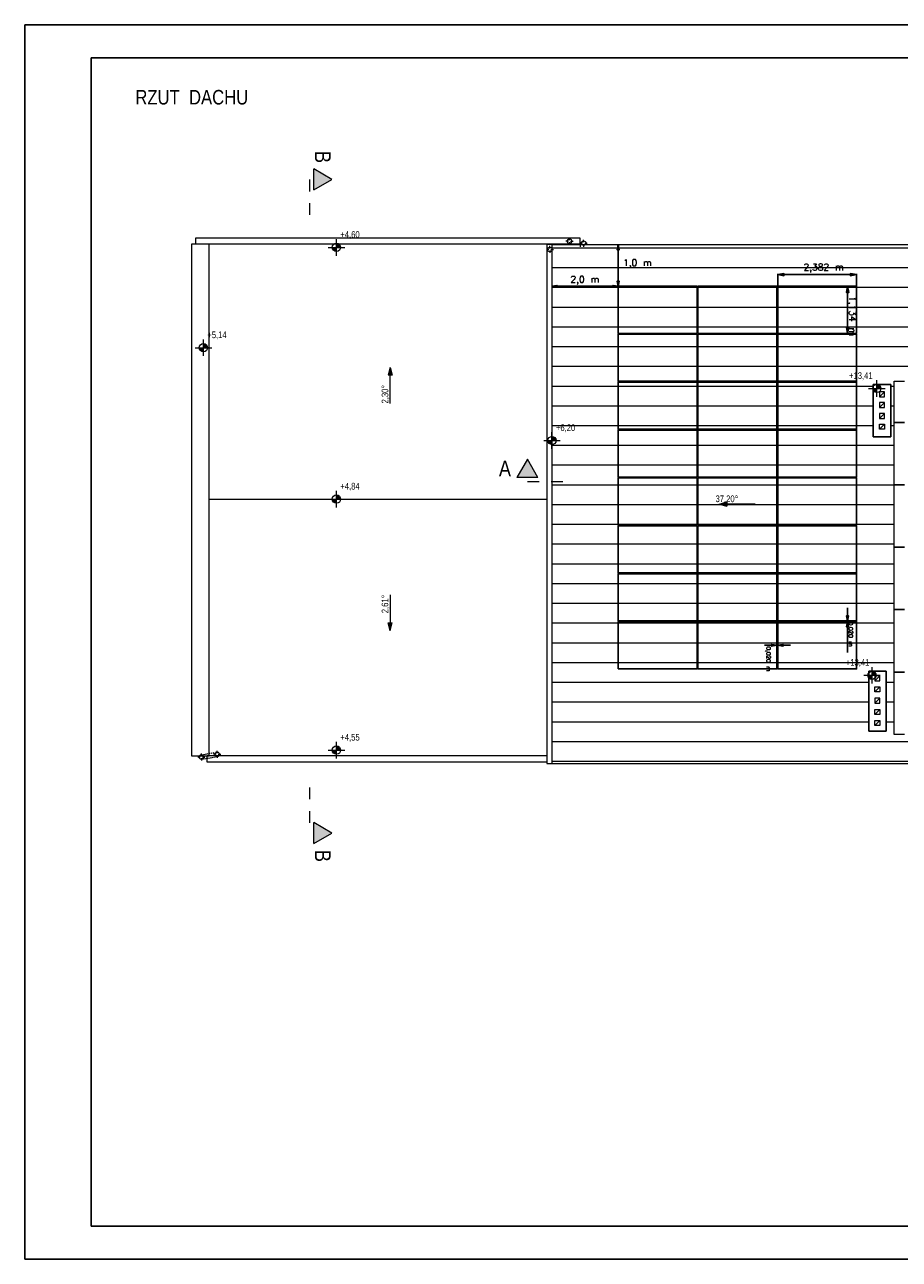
# Model space of a CAD drawing. Extents: x -543332 to -323966, y -9028 to 137422.
# Tile 192 of 250: x -510743 to -489696, y 106497 to 136197. Entities that reach past the tile are written whole.
import ezdxf

# ---------------------------------------------------------------- set-up
doc = ezdxf.new("R2010")
doc.units = 0
doc.header["$MEASUREMENT"] = 0
doc.linetypes.add('Dashed', pattern=[564.444447, 282.222223, -282.222223])
doc.linetypes.add('Hidden Line', pattern=[50, 25, -25])
for name, color, linetype in [('$ IE Tabela', 7, 'Continuous'), ('DIMENSIONS', 8, 'Continuous'), ('INWENT DACH', 8, 'Continuous'), ('INWENT RZĘDNE', 8, 'Continuous'), ('MODULES', 8, 'Continuous')]:
    doc.layers.add(name, color=color, linetype=linetype)
for name, color, linetype, lineweight in [('0_Nr_Pióra__21', 8, 'Continuous', 9), ('Arch dachowki_Nr_Pióra__21', 8, 'Continuous', 9), ('Arch opisy_Nr_Pióra__21', 8, 'Continuous', 9), ('Arch wyposazenie_Nr_Pióra__21', 8, 'Continuous', 9), ('INWENT DACH_Nr_Pióra__2', 8, 'Continuous', 13), ('INWENT DACH_Nr_Pióra__21', 8, 'Continuous', 9), ('INWENT OPISY_Nr_Pióra__21', 8, 'Continuous', 9), ('INWENT OPISY_Nr_Pióra__41', 8, 'Continuous', 15), ('INWENT RURY SPUSTOWE_Nr_Pióra__2', 8, 'Continuous', 13), ('INWENT RURY SPUSTOWE_Nr_Pióra__21', 8, 'Continuous', 9), ('INWENT RZĘDNE_Nr_Pióra__21', 8, 'Continuous', 9), ('INWENT.ŚCIANY_Nr_Pióra__1', 8, 'Continuous', 25), ('INWENT.ŚCIANY_Nr_Pióra__2', 8, 'Continuous', 13), ('Istniejące kominy_Nr_Pióra__21', 8, 'Continuous', 9)]:
    doc.layers.add(name, color=color, linetype=linetype, lineweight=lineweight)
doc.styles.add('GENERATED_STYLE_3', font='ARIALN.TTF')
doc.styles.add('GENERATED_STYLE_6', font='ARIALN.TTF')
doc.styles.add('GENERATED_STYLE_7', font='ARIALN.TTF')
doc.styles.get("Standard").update_dxf_attribs({"font": 'txt', "bigfont": 'BIGFONT.SHX'})

# ---------------------------------------------------------------- blocks, each defined once
blk = doc.blocks.new('Linia_21', base_point=(-484569, 143898))
at = {"layer": 'INWENT DACH_Nr_Pióra__21', "linetype": 'Continuous'}
blk.add_hatch(color=256, dxfattribs=at).paths.add_polyline_path([(-485436, 143898), (-485250, 143948), (-485250, 143848)], flags=0)
at = {"layer": 'INWENT DACH_Nr_Pióra__2', "linetype": 'Continuous'}
blk.add_line((-484569, 143898), (-485250, 143898), dxfattribs=at)
at = {"layer": 'INWENT DACH_Nr_Pióra__21', "linetype": 'Continuous'}
for p, q in [((-485436, 143898), (-485250, 143948)), ((-485436, 143898), (-485250, 143848)), ((-485250, 143948), (-485250, 143848))]:
    blk.add_line(p, q, dxfattribs=at)
blk = doc.blocks.new('Linia_23', base_point=(-493353, 146318))
at = {"layer": 'INWENT DACH_Nr_Pióra__21', "linetype": 'Continuous'}
blk.add_hatch(color=256, dxfattribs=at).paths.add_polyline_path([(-493353, 147185), (-493303, 146998), (-493403, 146998)], flags=0)
at = {"layer": 'INWENT DACH_Nr_Pióra__2', "linetype": 'Continuous'}
blk.add_line((-493353, 146318), (-493353, 146998), dxfattribs=at)
at = {"layer": 'INWENT DACH_Nr_Pióra__21', "linetype": 'Continuous'}
for p, q in [((-493353, 147185), (-493403, 146998)), ((-493353, 147185), (-493303, 146998)), ((-493303, 146998), (-493403, 146998))]:
    blk.add_line(p, q, dxfattribs=at)
blk = doc.blocks.new('Linia_24', base_point=(-493353, 141718))
at = {"layer": 'INWENT DACH_Nr_Pióra__21', "linetype": 'Continuous'}
blk.add_hatch(color=256, dxfattribs=at).paths.add_polyline_path([(-493353, 140850), (-493403, 141037), (-493303, 141037)], flags=0)
at = {"layer": 'INWENT DACH_Nr_Pióra__2', "linetype": 'Continuous'}
blk.add_line((-493353, 141718), (-493353, 141037), dxfattribs=at)
at = {"layer": 'INWENT DACH_Nr_Pióra__21', "linetype": 'Continuous'}
for p, q in [((-493353, 140850), (-493403, 141037)), ((-493403, 141037), (-493303, 141037)), ((-493353, 140850), (-493303, 141037))]:
    blk.add_line(p, q, dxfattribs=at)
blk = doc.blocks.new('Koty wysokościowe_59', base_point=(-489460, 145426))
at = {"layer": 'INWENT RZĘDNE_Nr_Pióra__21', "linetype": 'Continuous'}
for points in [[(-489460, 145426), (-489560, 145426), (-489553, 145388), (-489531, 145355), (-489499, 145334), (-489460, 145326)], [(-489460, 145426), (-489360, 145426), (-489368, 145464), (-489390, 145497), (-489422, 145519), (-489460, 145526)]]:
    blk.add_hatch(color=256, dxfattribs=at).paths.add_polyline_path(points, flags=0)
for p, q in [((-489460, 145226), (-489460, 145626)), ((-489660, 145426), (-489260, 145426))]:
    blk.add_line(p, q, dxfattribs=at)
blk.add_circle((-489460, 145426), 100, dxfattribs=at)
at = {"layer": 'INWENT RZĘDNE_Nr_Pióra__21', "insert": (-489365, 145626), "char_height": 160, "attachment_point": 7, "style": 'GENERATED_STYLE_3'}
blk.add_mtext('{+6,20}', dxfattribs=at)
blk = doc.blocks.new('Koty wysokościowe_61', base_point=(-481643, 146678))
at = {"layer": 'INWENT RZĘDNE_Nr_Pióra__21', "linetype": 'Continuous'}
for points in [[(-481643, 146678), (-481543, 146678), (-481551, 146716), (-481572, 146748), (-481605, 146770), (-481643, 146778)], [(-481643, 146678), (-481743, 146678), (-481736, 146639), (-481714, 146607), (-481681, 146585), (-481643, 146578)]]:
    blk.add_hatch(color=256, dxfattribs=at).paths.add_polyline_path(points, flags=0)
for p, q in [((-481643, 146478), (-481643, 146878)), ((-481843, 146678), (-481443, 146678))]:
    blk.add_line(p, q, dxfattribs=at)
blk.add_circle((-481643, 146678), 100, dxfattribs=at)
at = {"layer": 'INWENT RZĘDNE_Nr_Pióra__21', "insert": (-482311, 146878), "char_height": 160, "attachment_point": 7, "style": 'GENERATED_STYLE_3'}
blk.add_mtext('{+13,41}', dxfattribs=at)
blk = doc.blocks.new('Koty wysokościowe_64', base_point=(-481759, 139778))
at = {"layer": 'INWENT RZĘDNE_Nr_Pióra__21', "linetype": 'Continuous'}
for points in [[(-481759, 139778), (-481859, 139778), (-481852, 139739), (-481830, 139707), (-481798, 139685), (-481759, 139678)], [(-481759, 139778), (-481659, 139778), (-481667, 139816), (-481689, 139848), (-481721, 139870), (-481759, 139878)]]:
    blk.add_hatch(color=256, dxfattribs=at).paths.add_polyline_path(points, flags=0)
for p, q in [((-481759, 139578), (-481759, 139978)), ((-481959, 139778), (-481559, 139778))]:
    blk.add_line(p, q, dxfattribs=at)
blk.add_circle((-481759, 139778), 100, dxfattribs=at)
at = {"layer": 'INWENT RZĘDNE_Nr_Pióra__21', "insert": (-482389, 139978), "char_height": 160, "attachment_point": 7, "style": 'GENERATED_STYLE_3'}
blk.add_mtext('{+13,41}', dxfattribs=at)
blk = doc.blocks.new('Koty wysokościowe_65', base_point=(-494647, 137978))
at = {"layer": 'INWENT RZĘDNE_Nr_Pióra__21', "linetype": 'Continuous'}
for points in [[(-494647, 137978), (-494747, 137978), (-494739, 137939), (-494718, 137907), (-494685, 137885), (-494647, 137878)], [(-494647, 137978), (-494547, 137978), (-494555, 138016), (-494576, 138048), (-494609, 138070), (-494647, 138078)]]:
    blk.add_hatch(color=256, dxfattribs=at).paths.add_polyline_path(points, flags=0)
for p, q in [((-494647, 137778), (-494647, 138178)), ((-494847, 137978), (-494447, 137978))]:
    blk.add_line(p, q, dxfattribs=at)
blk.add_circle((-494647, 137978), 100, dxfattribs=at)
at = {"layer": 'INWENT RZĘDNE_Nr_Pióra__21', "insert": (-494552, 138178), "char_height": 160, "attachment_point": 7, "style": 'GENERATED_STYLE_3'}
blk.add_mtext('{+4,55}', dxfattribs=at)
blk = doc.blocks.new('Koty wysokościowe_66', base_point=(-494647, 144018))
at = {"layer": 'INWENT RZĘDNE_Nr_Pióra__21', "linetype": 'Continuous'}
for points in [[(-494647, 144018), (-494547, 144018), (-494555, 144056), (-494576, 144088), (-494609, 144110), (-494647, 144118)], [(-494647, 144018), (-494747, 144018), (-494739, 143979), (-494718, 143947), (-494685, 143925), (-494647, 143918)]]:
    blk.add_hatch(color=256, dxfattribs=at).paths.add_polyline_path(points, flags=0)
for p, q in [((-494647, 143818), (-494647, 144218)), ((-494847, 144018), (-494447, 144018))]:
    blk.add_line(p, q, dxfattribs=at)
blk.add_circle((-494647, 144018), 100, dxfattribs=at)
at = {"layer": 'INWENT RZĘDNE_Nr_Pióra__21', "insert": (-494552, 144218), "char_height": 160, "attachment_point": 7, "style": 'GENERATED_STYLE_3'}
blk.add_mtext('{+4,84}', dxfattribs=at)
blk = doc.blocks.new('Koty wysokościowe_67', base_point=(-494647, 150073))
at = {"layer": 'INWENT RZĘDNE_Nr_Pióra__21', "linetype": 'Continuous'}
for points in [[(-494647, 150073), (-494747, 150073), (-494739, 150034), (-494718, 150002), (-494685, 149980), (-494647, 149973)], [(-494647, 150073), (-494547, 150073), (-494555, 150111), (-494576, 150143), (-494609, 150165), (-494647, 150173)]]:
    blk.add_hatch(color=256, dxfattribs=at).paths.add_polyline_path(points, flags=0)
for p, q in [((-494847, 150073), (-494447, 150073)), ((-494647, 149873), (-494647, 150273))]:
    blk.add_line(p, q, dxfattribs=at)
blk.add_circle((-494647, 150073), 100, dxfattribs=at)
at = {"layer": 'INWENT RZĘDNE_Nr_Pióra__21', "insert": (-494552, 150273), "char_height": 160, "attachment_point": 7, "style": 'GENERATED_STYLE_3'}
blk.add_mtext('{+4,60}', dxfattribs=at)
blk = doc.blocks.new('Koty wysokościowe_68', base_point=(-497848, 147660))
at = {"layer": 'INWENT RZĘDNE_Nr_Pióra__21', "linetype": 'Continuous'}
for points in [[(-497848, 147660), (-497948, 147660), (-497940, 147622), (-497919, 147589), (-497886, 147568), (-497848, 147560)], [(-497848, 147660), (-497748, 147660), (-497756, 147698), (-497777, 147731), (-497810, 147752), (-497848, 147760)]]:
    blk.add_hatch(color=256, dxfattribs=at).paths.add_polyline_path(points, flags=0)
for p, q in [((-498048, 147660), (-497648, 147660)), ((-497848, 147460), (-497848, 147860))]:
    blk.add_line(p, q, dxfattribs=at)
blk.add_circle((-497848, 147660), 100, dxfattribs=at)
at = {"layer": 'INWENT RZĘDNE_Nr_Pióra__21', "insert": (-497753, 147860), "char_height": 160, "attachment_point": 7, "style": 'GENERATED_STYLE_3'}
blk.add_mtext('{+5,14}', dxfattribs=at)
blk = doc.blocks.new('a3eee')
at = {"layer": '$ IE Tabela'}
for p, q in [((19730.8, 4176.8), (19730.8, 1206.8)), ((23930.8, 4176.8), (19730.8, 4176.8)), ((19890.8, 4096.8), (19890.8, 1286.8)), ((23840.8, 4096.8), (19890.8, 4096.8)), ((19890.8, 1286.8), (23840.8, 1286.8)), ((19730.8, 1206.8), (23930.8, 1206.8))]:
    blk.add_line(p, q, dxfattribs=at)

msp = doc.modelspace()

# ---------------------------------------------------------------- hatches: boundary and pattern name
at = {"layer": 'INWENT OPISY_Nr_Pióra__21', "linetype": 'Continuous'}
for points in [[(-503351, 132470), (-503787, 132226), (-503787, 132726)], [(-498642, 125741), (-498398, 125305), (-498898, 125305)], [(-503351, 116745), (-503787, 116501), (-503787, 117001)]]:
    msp.add_hatch(color=256, dxfattribs=at).paths.add_polyline_path(points, flags=0)

# ---------------------------------------------------------------- linework, layer by layer
at = {"layer": 'Arch dachowki_Nr_Pióra__21', "linetype": 'Continuous'}
for p, q in [((-498054, 130830), (-489079, 130830)), ((-498054, 130355), (-489079, 130355)), ((-498054, 129880), (-489079, 129880)), ((-498054, 129405), (-489079, 129405)), ((-498054, 128930), (-489079, 128930)), ((-498054, 128455), (-489079, 128455)), ((-498054, 127980), (-489079, 127980)), ((-498054, 127505), (-490322, 127505)), ((-489902, 127505), (-489821, 127505)), ((-498054, 127030), (-490322, 127030)), ((-489902, 127030), (-489821, 127030)), ((-498054, 126555), (-490322, 126555)), ((-489902, 126555), (-489821, 126555)), ((-498054, 126080), (-489821, 126080)), ((-498054, 125605), (-489821, 125605)), ((-498054, 125130), (-489821, 125130)), ((-498054, 124655), (-489821, 124655)), ((-498054, 124180), (-489821, 124180)), ((-498054, 123705), (-489821, 123705)), ((-498054, 123230), (-489821, 123230)), ((-498054, 122755), (-489821, 122755)), ((-498054, 122280), (-489821, 122280)), ((-498054, 121805), (-489821, 121805)), ((-498054, 121330), (-489821, 121330)), ((-498054, 120855), (-489821, 120855)), ((-498054, 120380), (-490432, 120380)), ((-490012, 120380), (-489821, 120380)), ((-498054, 119905), (-490432, 119905)), ((-490012, 119905), (-489821, 119905)), ((-498054, 119430), (-490432, 119430)), ((-490012, 119430), (-489821, 119430)), ((-498054, 118955), (-489079, 118955)), ((-498054, 118480), (-489079, 118480))]:
    msp.add_line(p, q, dxfattribs=at)
at = {"layer": 'Arch wyposazenie_Nr_Pióra__21', "linetype": 'Continuous'}
for p, q in [((-489821, 127625), (-489571, 127625)), ((-489821, 126625), (-489821, 127625)), ((-489821, 126625), (-489571, 126625)), ((-489821, 125125), (-489821, 126625)), ((-489571, 126625), (-489821, 126625)), ((-489821, 125125), (-489571, 125125)), ((-489821, 123625), (-489821, 125125)), ((-489571, 125125), (-489821, 125125)), ((-489571, 123625), (-489821, 123625)), ((-489821, 123625), (-489571, 123625)), ((-489821, 122125), (-489821, 123625)), ((-489821, 120625), (-489821, 122125)), ((-489821, 122125), (-489571, 122125)), ((-489571, 122125), (-489821, 122125)), ((-489571, 120625), (-489821, 120625)), ((-489821, 119125), (-489821, 120625)), ((-489821, 120625), (-489571, 120625)), ((-489571, 119125), (-489821, 119125))]:
    msp.add_line(p, q, dxfattribs=at)
at = {"layer": 'DIMENSIONS', "color": 18, "true_color": 0x000000}
for points in [[(-496463, 130905), (-496441, 130780), (-496485, 130780), (-496463, 130905)], [(-496463, 130905), (-496463, 129904)], [(-498056, 129904), (-497931, 129926), (-497931, 129882), (-498056, 129904)], [(-496055, 129904), (-498056, 129904)], [(-496463, 129904), (-496588, 129882), (-496588, 129926), (-496463, 129904)], [(-496463, 129904), (-496485, 130029), (-496441, 130029), (-496463, 129904)], [(-490943, 122166), (-490943, 121097)], [(-490943, 121854), (-490965, 121978), (-490921, 121978), (-490943, 121854)], [(-490943, 121834), (-490921, 121709), (-490965, 121709), (-490943, 121834)], [(-492311, 121267), (-492942, 121267)], [(-492643, 121267), (-492768, 121245), (-492768, 121289), (-492643, 121267)], [(-492623, 121267), (-492498, 121289), (-492498, 121245), (-492623, 121267)]]:
    msp.add_lwpolyline(points, dxfattribs=at)
at = {"layer": 'DIMENSIONS', "color": 0}
for points in [[(-492623, 130184), (-492473, 130210), (-492473, 130157), (-492623, 130184)], [(-492623, 129904), (-492623, 130204)], [(-492623, 130184), (-490723, 130184)], [(-490723, 130184), (-490873, 130157), (-490873, 130210), (-490723, 130184)], [(-490723, 129904), (-490723, 130204)], [(-490939, 129904), (-490912, 129754), (-490965, 129754), (-490939, 129904)], [(-490939, 129904), (-490939, 128771)], [(-490939, 128771), (-490965, 128921), (-490912, 128921), (-490939, 128771)]]:
    msp.add_lwpolyline(points, dxfattribs=at)
at = {"layer": 'INWENT DACH_Nr_Pióra__2', "linetype": 'Continuous'}
for p, q in [((-497377, 130915), (-506632, 130915)), ((-497377, 130915), (-497377, 130855)), ((-506302, 124785), (-498180, 124785)), ((-498180, 118605), (-506352, 118605))]:
    msp.add_line(p, q, dxfattribs=at)
at = {"layer": 'INWENT DACH_Nr_Pióra__21', "linetype": 'Continuous'}
for p, q in [((-497657, 130990), (-497717, 130990)), ((-497632, 131015), (-497632, 131075)), ((-497607, 130990), (-497547, 130990)), ((-497292, 130965), (-497292, 131025)), ((-498130, 130790), (-498190, 130790)), ((-498105, 130815), (-498105, 130875)), ((-498105, 130765), (-498105, 130705)), ((-498080, 130790), (-498020, 130790)), ((-498054, 130905), (-498054, 118425)), ((-498054, 130905), (-480105, 130905)), ((-497632, 130965), (-497632, 130905)), ((-497317, 130940), (-497377, 130940)), ((-497292, 130915), (-497292, 130855)), ((-497267, 130940), (-497207, 130940)), ((-506517, 118580), (-506577, 118580)), ((-506492, 118605), (-506492, 118665)), ((-506492, 118635), (-506352, 118659)), ((-506492, 118525), (-506228, 118570)), ((-506492, 118555), (-506492, 118495)), ((-506467, 118580), (-506407, 118580)), ((-506136, 118645), (-506196, 118645)), ((-506111, 118670), (-506111, 118730)), ((-506111, 118620), (-506111, 118560)), ((-506086, 118645), (-506026, 118645)), ((-498054, 118425), (-480105, 118425))]:
    msp.add_line(p, q, dxfattribs=at)
at = {"layer": 'INWENT DACH_Nr_Pióra__21', "linetype": 'Hidden Line'}
for p, q in [((-506352, 118659), (-506111, 118700)), ((-506228, 118570), (-506111, 118590))]:
    msp.add_line(p, q, dxfattribs=at)
at = {"layer": 'INWENT DACH_Nr_Pióra__21', "linetype": 'Continuous'}
for centre in [(-497632, 130990), (-497292, 130940), (-498105, 130790), (-506492, 118580), (-506111, 118645)]:
    msp.add_circle(centre, 55, dxfattribs=at)
at = {"layer": 'INWENT OPISY_Nr_Pióra__41', "linetype": 'Dashed'}
for p, q in [((-503887, 132470), (-503887, 131370)), ((-498642, 125205), (-497542, 125205)), ((-503887, 117845), (-503887, 116745))]:
    msp.add_line(p, q, dxfattribs=at)
at = {"layer": 'INWENT OPISY_Nr_Pióra__41', "linetype": 'Continuous'}
for p, q in [((-503787, 132226), (-503787, 132726)), ((-503351, 132470), (-503787, 132726)), ((-503787, 132226), (-503351, 132470)), ((-498642, 125741), (-498898, 125305)), ((-498398, 125305), (-498642, 125741)), ((-498398, 125305), (-498898, 125305)), ((-503787, 116501), (-503787, 117001)), ((-503351, 116745), (-503787, 117001)), ((-503787, 116501), (-503351, 116745))]:
    msp.add_line(p, q, dxfattribs=at)
at = {"layer": 'INWENT RURY SPUSTOWE_Nr_Pióra__2', "linetype": 'Continuous'}
for p, q in [((-497377, 131065), (-506632, 131065)), ((-506632, 131065), (-506632, 130915)), ((-497377, 130915), (-497377, 131065)), ((-506352, 118455), (-506352, 118605)), ((-498180, 118455), (-506352, 118455))]:
    msp.add_line(p, q, dxfattribs=at)
at = {"layer": 'INWENT RURY SPUSTOWE_Nr_Pióra__21', "linetype": 'Continuous'}
for p, q in [((-498180, 130905), (-498180, 118425)), ((-498054, 130905), (-498180, 130905)), ((-498180, 118425), (-498054, 118425))]:
    msp.add_line(p, q, dxfattribs=at)
at = {"layer": 'INWENT.ŚCIANY_Nr_Pióra__1', "linetype": 'Continuous'}
for p, q in [((-490322, 127545), (-489902, 127545)), ((-490322, 126285), (-490322, 127545)), ((-489902, 127545), (-489902, 126285)), ((-490322, 126285), (-489902, 126285)), ((-490432, 119205), (-490432, 120645)), ((-490432, 120645), (-490012, 120645)), ((-490012, 120645), (-490012, 119205)), ((-490012, 119205), (-490432, 119205))]:
    msp.add_line(p, q, dxfattribs=at)
at = {"layer": 'INWENT.ŚCIANY_Nr_Pióra__2', "linetype": 'Continuous'}
for p, q in [((-506302, 130915), (-506732, 130915)), ((-506732, 130915), (-506732, 118605)), ((-506302, 118605), (-506302, 130915)), ((-506732, 118605), (-506302, 118605))]:
    msp.add_line(p, q, dxfattribs=at)
at = {"layer": 'Istniejące kominy_Nr_Pióra__21', "linetype": 'Continuous'}
for p, q in [((-490172, 127245), (-490052, 127365)), ((-490172, 127365), (-490172, 127245)), ((-490052, 127365), (-490172, 127365)), ((-490172, 127245), (-490052, 127245)), ((-490052, 127245), (-490052, 127365)), ((-490172, 126985), (-490052, 127105)), ((-490172, 127105), (-490172, 126985)), ((-490052, 127105), (-490172, 127105)), ((-490172, 126985), (-490052, 126985)), ((-490172, 126725), (-490052, 126845)), ((-490172, 126845), (-490172, 126725)), ((-490052, 126845), (-490172, 126845)), ((-490052, 126985), (-490052, 127105)), ((-490052, 126725), (-490052, 126845)), ((-490172, 126725), (-490052, 126725)), ((-490172, 126585), (-490052, 126585)), ((-490172, 126465), (-490172, 126585)), ((-490172, 126465), (-490052, 126585)), ((-490052, 126585), (-490052, 126465)), ((-490052, 126465), (-490172, 126465)), ((-490287, 120415), (-490167, 120535)), ((-490287, 120535), (-490287, 120415)), ((-490167, 120535), (-490287, 120535)), ((-490287, 120415), (-490167, 120415)), ((-490167, 120415), (-490167, 120535)), ((-490287, 120145), (-490167, 120265)), ((-490287, 120145), (-490287, 120265)), ((-490287, 120265), (-490167, 120265)), ((-490167, 120145), (-490287, 120145)), ((-490287, 119875), (-490167, 119995)), ((-490287, 119995), (-490287, 119875)), ((-490167, 119995), (-490287, 119995)), ((-490167, 120265), (-490167, 120145)), ((-490167, 119875), (-490167, 119995)), ((-490287, 119875), (-490167, 119875)), ((-490287, 119605), (-490167, 119725)), ((-490287, 119605), (-490287, 119725)), ((-490287, 119725), (-490167, 119725)), ((-490167, 119725), (-490167, 119605)), ((-490167, 119605), (-490287, 119605)), ((-490287, 119335), (-490167, 119455)), ((-490287, 119335), (-490287, 119455)), ((-490287, 119455), (-490167, 119455)), ((-490167, 119455), (-490167, 119335)), ((-490167, 119335), (-490287, 119335))]:
    msp.add_line(p, q, dxfattribs=at)
at = {"layer": 'MODULES', "color": 5}
for points in [[(-496463, 128771), (-496463, 129904), (-494563, 129904), (-494563, 128771), (-496463, 128771)], [(-494543, 128771), (-494543, 129904), (-492643, 129904), (-492643, 128771), (-494543, 128771)], [(-492623, 128771), (-492623, 129904), (-490723, 129904), (-490723, 128771), (-492623, 128771)], [(-496463, 127618), (-496463, 128751), (-494563, 128751), (-494563, 127618), (-496463, 127618)], [(-494543, 127618), (-494543, 128751), (-492643, 128751), (-492643, 127618), (-494543, 127618)], [(-492623, 127618), (-492623, 128751), (-490723, 128751), (-490723, 127618), (-492623, 127618)], [(-496463, 126465), (-496463, 127598), (-494563, 127598), (-494563, 126465), (-496463, 126465)], [(-494543, 126465), (-494543, 127598), (-492643, 127598), (-492643, 126465), (-494543, 126465)], [(-492623, 126465), (-492623, 127598), (-490723, 127598), (-490723, 126465), (-492623, 126465)], [(-496463, 125312), (-496463, 126445), (-494563, 126445), (-494563, 125312), (-496463, 125312)], [(-494543, 125312), (-494543, 126445), (-492643, 126445), (-492643, 125312), (-494543, 125312)], [(-492623, 125312), (-492623, 126445), (-490723, 126445), (-490723, 125312), (-492623, 125312)], [(-496463, 124160), (-496463, 125293), (-494563, 125293), (-494563, 124160), (-496463, 124160)], [(-494543, 124160), (-494543, 125293), (-492643, 125293), (-492643, 124160), (-494543, 124160)], [(-492623, 124160), (-492623, 125293), (-490723, 125293), (-490723, 124160), (-492623, 124160)], [(-496463, 123007), (-496463, 124140), (-494563, 124140), (-494563, 123007), (-496463, 123007)], [(-494543, 123007), (-494543, 124140), (-492643, 124140), (-492643, 123007), (-494543, 123007)], [(-492623, 123007), (-492623, 124140), (-490723, 124140), (-490723, 123007), (-492623, 123007)], [(-496463, 121854), (-496463, 122987), (-494563, 122987), (-494563, 121854), (-496463, 121854)], [(-494543, 121854), (-494543, 122987), (-492643, 122987), (-492643, 121854), (-494543, 121854)], [(-492623, 121854), (-492623, 122987), (-490723, 122987), (-490723, 121854), (-492623, 121854)], [(-496463, 120701), (-496463, 121834), (-494563, 121834), (-494563, 120701), (-496463, 120701)], [(-494543, 120701), (-494543, 121834), (-492643, 121834), (-492643, 120701), (-494543, 120701)], [(-492623, 120701), (-492623, 121834), (-490723, 121834), (-490723, 120701), (-492623, 120701)]]:
    msp.add_lwpolyline(points, dxfattribs=at)

# ---------------------------------------------------------------- block references
at = {"layer": '$ IE Tabela', "transparency": 33554687, "xscale": 10, "yscale": 10, "zscale": 10}
msp.add_blockref('a3eee', (-708051, 94429), dxfattribs=at)
at = {"layer": 'INWENT DACH', "color": 8, "linetype": 'Continuous', "lineweight": 13, "true_color": 0x7f7f7f}
for name, p in [('Linia_23', (-501947, 127085)), ('Linia_21', (-493162, 124665)), ('Linia_24', (-501947, 122485))]:
    msp.add_blockref(name, p, dxfattribs=at)
at = {"layer": 'INWENT RZĘDNE'}
for name, p in [('Koty wysokościowe_67', (-503241, 130840)), ('Koty wysokościowe_68', (-506442, 128427)), ('Koty wysokościowe_61', (-490237, 127445)), ('Koty wysokościowe_59', (-498054, 126194)), ('Koty wysokościowe_66', (-503241, 124785)), ('Koty wysokościowe_64', (-490353, 120545)), ('Koty wysokościowe_65', (-503241, 118745))]:
    msp.add_blockref(name, p, dxfattribs=at)

# ---------------------------------------------------------------- texts
at = {"layer": '0_Nr_Pióra__21', "linetype": 'Continuous', "char_height": 160, "rotation": 90, "style": 'GENERATED_STYLE_3'}
for s, insert, attachment_point in [('{2,30°}', (-501964, 127085), 7), ('{2,61°}', (-501964, 122485), 9)]:
    msp.add_mtext(s, dxfattribs=dict(at, insert=insert, attachment_point=attachment_point))
at = {"layer": '0_Nr_Pióra__21', "linetype": 'Continuous', "insert": (-493570, 124682), "char_height": 160, "attachment_point": 9, "style": 'GENERATED_STYLE_3'}
msp.add_mtext('{37,20°}', dxfattribs=at)
at = {"layer": 'Arch opisy_Nr_Pióra__21', "linetype": 'Continuous', "insert": (-505364, 134627), "char_height": 350, "attachment_point": 3, "style": 'GENERATED_STYLE_6'}
msp.add_mtext('{RZUT  DACHU}', dxfattribs=at)
at = {"layer": 'DIMENSIONS', "color": 0}
for s, p in [('1,0 m', (-496346, 130392)), ('2,382 m', (-492001, 130287)), ('2,0 m', (-497610, 129991))]:
    msp.add_text(s, height=160, dxfattribs=at).set_placement(p)
msp.add_text('1,134 m', height=160, rotation=270, dxfattribs=at).set_placement((-490901, 129668))
at = {"layer": 'DIMENSIONS'}
for p in [(-490912, 121834), (-492892, 121236)]:
    msp.add_text('0,020 m', height=99.8, rotation=270, dxfattribs=at).set_placement(p)
at = {"layer": 'INWENT OPISY_Nr_Pióra__21', "linetype": 'Continuous', "char_height": 380, "attachment_point": 2, "rotation": 270, "style": 'GENERATED_STYLE_7'}
for insert in [(-503380, 133014), (-503380, 116201)]:
    msp.add_mtext('{B}', dxfattribs=dict(at, insert=insert))
at = {"layer": 'INWENT OPISY_Nr_Pióra__21', "linetype": 'Continuous', "insert": (-499186, 125712), "char_height": 380, "attachment_point": 2, "style": 'GENERATED_STYLE_7'}
msp.add_mtext('{A}', dxfattribs=at)

doc.saveas('drawing.dxf')
